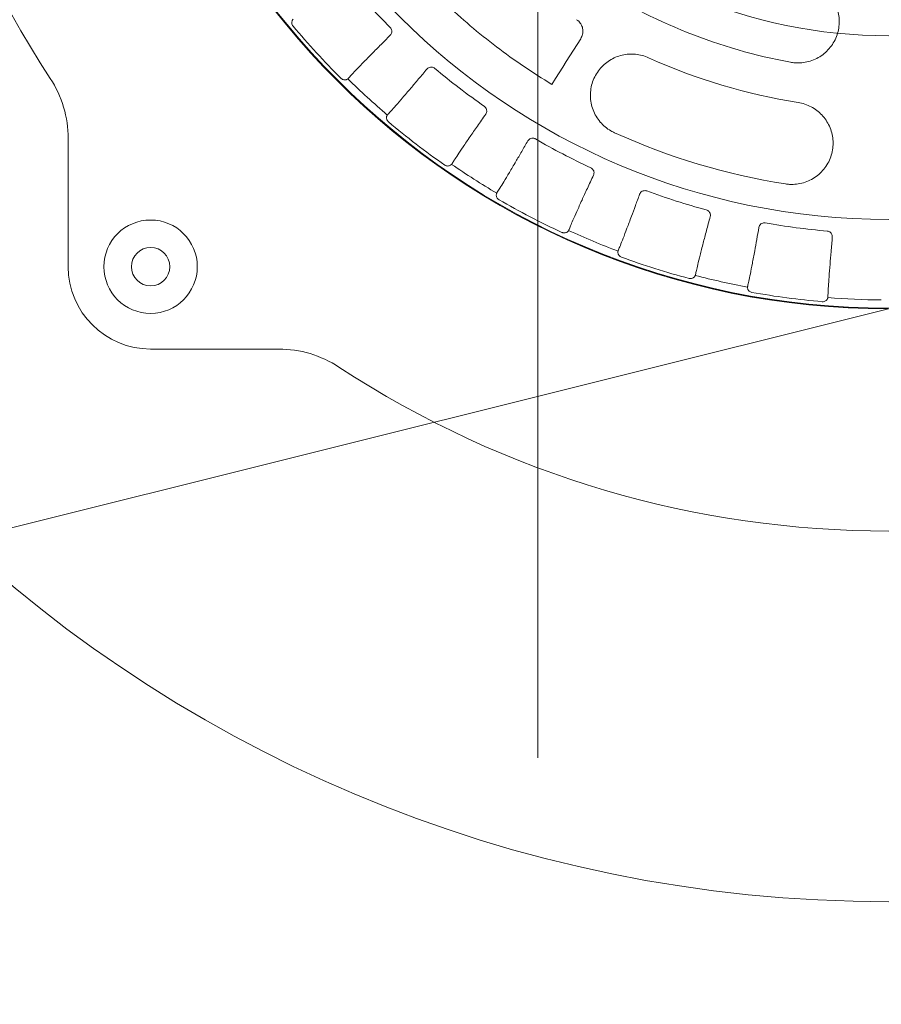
# Model space of a CAD drawing. Header units: centimetres. Extents: x -9388 to 91680, y -1419244 to 50347.
# Tile 153 of 183: x 44980 to 45137, y -689768 to -689588. Entities that reach past the tile are written whole.
import ezdxf
from ezdxf.enums import TextEntityAlignment as Align

# ---------------------------------------------------------------- set-up
doc = ezdxf.new("R2010")
doc.units = ezdxf.units.CM
doc.linetypes.add('Kropki i Kreski', pattern=[360, 180, -90, 0, -90])
for name, color, linetype, lineweight in [('! wpusty dachowe_Nr_pióra__1', 7, 'Continuous', 13), ('Budowlane - Obrobki Blacharskie_Nr_pióra__1', 7, 'Continuous', 13), ('Osie_Nr_pióra__1', 7, 'Continuous', 13), ('Osie_Nr_pióra__4', 7, 'Continuous', 13), ('Q_podkład', 8, 'Continuous', 9)]:
    doc.layers.add(name, color=color, linetype=linetype, lineweight=lineweight)
doc.layers.add('Osie', color=7, linetype='Continuous')
doc.layers.add('Q_kd_wpusty', color=7, linetype='Continuous', lineweight=15, true_color=0x009901)
doc.styles.add('GENERATED_STYLE_3', font='calibri.ttf')

# ---------------------------------------------------------------- blocks, each defined once
blk = doc.blocks.new('Standardowy znacznik siatki_7')
at = {"layer": 'Osie_Nr_pióra__4', "linetype": 'Kropki i Kreski'}
blk.add_line((1000, 0), (12138.23, 0), dxfattribs=at)
at = {"layer": 'Osie_Nr_pióra__1', "style": 'GENERATED_STYLE_3'}
for tag, p in [('AC_MarkerText_1_0', (-125, 5.72)), ('AC_MarkerText_1_1', (13263.23, 5.72))]:
    blk.add_attdef(tag, text='', height=100, rotation=270, dxfattribs=at).set_placement(p, align=Align.MIDDLE_CENTER)
blk = doc.blocks.new('PAB.02_RZUT DACHU')
at = {"layer": '! wpusty dachowe_Nr_pióra__1', "color": 8, "linetype": 'Continuous'}
blk.add_circle((45137.87, -709499.06), 92.35, dxfattribs=at)
blk.add_arc((45137.87, -709499.06), 142.08, 90, 270, dxfattribs=at)
at = {"layer": 'Budowlane - Obrobki Blacharskie_Nr_pióra__1', "color": 8, "linetype": 'Continuous'}
blk.add_line((45137.87, -709641.14), (41975.02, -710430.3), dxfattribs=at)
at = {"layer": 'Osie', "color": 8, "linetype": 'Continuous', "zscale": 1000, "rotation": 89.9999999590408}
blk.add_blockref('Standardowy znacznik siatki_7', (45074, -712523.39), dxfattribs=at)
blk = doc.blocks.new('A$C674D9795')
at = {"layer": 'Q_kd_wpusty', "linetype": 'Continuous'}
for p, q in [((-5.602, -9.283), (-5.668, -9.387)), ((-5.602, -9.283), (-5.668, -9.387)), ((-5.734, -9.491), (-5.8, -9.595)), ((-5.734, -9.491), (-5.8, -9.595)), ((-5.668, -9.387), (-5.734, -9.491)), ((-5.668, -9.387), (-5.734, -9.491)), ((-5.8, -9.595), (-5.866, -9.699)), ((-5.8, -9.595), (-5.866, -9.699)), ((-5.932, -9.803), (-5.998, -9.907)), ((-5.932, -9.803), (-5.998, -9.907)), ((-5.866, -9.699), (-5.932, -9.803)), ((-5.866, -9.699), (-5.932, -9.803)), ((-6.064, -10.011), (-6.13, -10.115)), ((-6.064, -10.011), (-6.13, -10.115)), ((-5.998, -9.907), (-6.064, -10.011)), ((-5.998, -9.907), (-6.064, -10.011)), ((-14.935, -13.435), (-14.935, -11.103)), ((-14.935, -13.435), (-14.935, -11.103)), ((-11.103, -14.935), (-13.435, -14.935)), ((-11.103, -14.935), (-13.435, -14.935))]:
    blk.add_line(p, q, dxfattribs=at)
for centre, radius in [((0, 0), 25), ((0, 0), 25), ((0, 0), 14.191), ((0, 0), 14.191), ((0, 0), 12.574), ((0, 0), 12.574), ((-13.435, -13.435), 0.85), ((-13.435, -13.435), 0.85), ((-13.435, -13.435), 0.35), ((-13.435, -13.435), 0.35)]:
    blk.add_circle(centre, radius, dxfattribs=at)
for centre, radius, start, end in [((0, 0), 18.25, 146.7512, 213.2488), ((0, 0), 18.25, 146.7512, 213.2488), ((0, 0), 12.835, 219.9408, 225.0239), ((0, 0), 12.835, 219.9408, 225.0239), ((0, 0), 9.874, 236.8174, 259.6025), ((0, 0), 9.874, 236.8174, 259.6025), ((0, 0), 14.124, 219.8629, 225.1018), ((0, 0), 14.124, 219.8629, 225.1018), ((0, 0), 10.574, 245.6068, 261.0679), ((0, 0), 10.574, 245.6068, 261.0679), ((0, 0), 12.835, 229.9408, 235.0239), ((0, 0), 12.835, 229.9408, 235.0239), ((-16.935, -11.103), 2, 0, 33.2488), ((-16.935, -11.103), 2, 0, 33.2488), ((0, 0), 14.042, 225.4941, 229.4706), ((0, 0), 14.042, 225.4941, 229.4706), ((0, 0), 14.042, 225.494, 229.4707), ((0, 0), 14.042, 225.494, 229.4707), ((0, 0), 14.124, 229.8629, 235.1018), ((0, 0), 14.124, 229.8629, 235.1018), ((0, 0), 12.835, 239.9408, 245.0239), ((0, 0), 12.835, 239.9408, 245.0239), ((0, 0), 12.074, 245.6068, 261.0679), ((0, 0), 12.074, 245.6068, 261.0679), ((0, 0), 14.042, 235.494, 239.4707), ((0, 0), 14.042, 235.494, 239.4707), ((0, 0), 14.042, 235.4941, 239.4706), ((0, 0), 14.042, 235.4941, 239.4706), ((0, 0), 12.835, 249.9408, 255.0239), ((0, 0), 12.835, 249.9408, 255.0239), ((0, 0), 14.124, 239.8629, 245.1018), ((0, 0), 14.124, 239.8629, 245.1018), ((0, 0), 12.835, 259.9408, 265.0239), ((0, 0), 12.835, 259.9408, 265.0239), ((0, 0), 14.042, 245.4941, 249.4706), ((0, 0), 14.042, 245.494, 249.4707), ((0, 0), 14.042, 245.4941, 249.4706), ((0, 0), 14.042, 245.494, 249.4707), ((0, 0), 14.124, 249.8629, 255.1018), ((0, 0), 14.124, 249.8629, 255.1018), ((-13.435, -13.435), 1.5, 180, 270), ((-13.435, -13.435), 1.5, 180, 270), ((0, 0), 14.042, 255.4941, 259.4706), ((0, 0), 14.042, 255.494, 259.4707), ((0, 0), 14.042, 255.4941, 259.4706), ((0, 0), 14.042, 255.494, 259.4707), ((0, 0), 14.124, 259.8629, 265.1018), ((0, 0), 14.124, 259.8629, 265.1018), ((0, 0), 14.042, 265.4941, 269.4706), ((0, 0), 14.042, 265.4941, 269.4706), ((0, 0), 14.042, 265.494, 269.4707), ((0, 0), 14.042, 265.494, 269.4707), ((-11.103, -16.935), 2, 56.7516, 90), ((-11.103, -16.935), 2, 56.7516, 90), ((0, 0), 18.25, 236.7512, 303.2488), ((0, 0), 18.25, 236.7512, 303.2488)]:
    blk.add_arc(centre, radius, start, end, dxfattribs=at)
for points, knots in [([(-1.511, -8.237), (-1.471, -8.246), (-1.39, -8.265), (-1.276, -8.318), (-1.173, -8.389), (-1.083, -8.475), (-1.008, -8.575), (-0.95, -8.686), (-0.912, -8.806), (-0.894, -8.932), (-0.898, -9.059), (-0.923, -9.185), (-0.97, -9.305), (-1.036, -9.416), (-1.121, -9.514), (-1.221, -9.596), (-1.333, -9.659), (-1.454, -9.703), (-1.579, -9.724), (-1.69, -9.726), (-1.757, -9.716), (-1.782, -9.712)], [0, 0, 0, 0, 0.05251, 0.105021, 0.15751, 0.210003, 0.262947, 0.315895, 0.369663, 0.423434, 0.478083, 0.532733, 0.587819, 0.642903, 0.697839, 0.75277, 0.806961, 0.861149, 0.914416, 0.967682, 1, 1, 1, 1]), ([(-1.511, -8.237), (-1.471, -8.246), (-1.39, -8.265), (-1.276, -8.318), (-1.173, -8.389), (-1.083, -8.475), (-1.008, -8.575), (-0.95, -8.686), (-0.912, -8.806), (-0.894, -8.932), (-0.898, -9.059), (-0.923, -9.185), (-0.97, -9.305), (-1.036, -9.416), (-1.121, -9.514), (-1.221, -9.596), (-1.333, -9.659), (-1.454, -9.703), (-1.579, -9.724), (-1.69, -9.726), (-1.757, -9.716), (-1.782, -9.712)], [0, 0, 0, 0, 0.05251, 0.105021, 0.15751, 0.210003, 0.262947, 0.315895, 0.369663, 0.423434, 0.478083, 0.532733, 0.587819, 0.642903, 0.697839, 0.75277, 0.806961, 0.861149, 0.914416, 0.967682, 1, 1, 1, 1]), ([(-6.13, -10.115), (-6.302, -10.007), (-6.647, -9.791), (-7.142, -9.433), (-7.621, -9.052), (-7.921, -8.777), (-8.072, -8.64)], [0, 0, 0, 0, 0.24958, 0.49985, 0.74958, 1, 1, 1, 1]), ([(-6.13, -10.115), (-6.302, -10.007), (-6.647, -9.791), (-7.142, -9.433), (-7.621, -9.052), (-7.921, -8.777), (-8.072, -8.64)], [0, 0, 0, 0, 0.24958, 0.49985, 0.74958, 1, 1, 1, 1]), ([(-10.842, -9.053), (-10.847, -9.045), (-10.859, -9.029), (-10.865, -9), (-10.864, -8.974), (-10.857, -8.952), (-10.848, -8.935), (-10.842, -8.928), (-10.84, -8.927), (-10.84, -8.926)], [0, 0, 0, 0, 0.14928, 0.298682, 0.44526, 0.592082, 0.755033, 0.952729, 1, 1, 1, 1]), ([(-10.842, -9.053), (-10.847, -9.045), (-10.859, -9.029), (-10.865, -9), (-10.864, -8.974), (-10.857, -8.952), (-10.848, -8.935), (-10.842, -8.928), (-10.84, -8.927), (-10.84, -8.926)], [0, 0, 0, 0, 0.14928, 0.298682, 0.44526, 0.592082, 0.755033, 0.952729, 1, 1, 1, 1]), ([(-5.679, -8.937), (-5.665, -8.946), (-5.629, -8.972), (-5.585, -9.033), (-5.56, -9.116), (-5.563, -9.205), (-5.589, -9.257), (-5.602, -9.283)], [0, 0, 0, 0, 0.122317, 0.335823, 0.555131, 0.77762, 1, 1, 1, 1]), ([(-5.679, -8.937), (-5.665, -8.946), (-5.629, -8.972), (-5.585, -9.033), (-5.56, -9.116), (-5.563, -9.205), (-5.589, -9.257), (-5.602, -9.283)], [0, 0, 0, 0, 0.122317, 0.335823, 0.555131, 0.77762, 1, 1, 1, 1]), ([(-9.072, -9.079), (-9.065, -9.088), (-9.051, -9.104), (-9.042, -9.135), (-9.042, -9.167), (-9.052, -9.198), (-9.065, -9.214), (-9.071, -9.221)], [0, 0, 0, 0, 0.193212, 0.386197, 0.585284, 0.798595, 1, 1, 1, 1]), ([(-9.072, -9.079), (-9.065, -9.088), (-9.051, -9.104), (-9.042, -9.135), (-9.042, -9.167), (-9.052, -9.198), (-9.065, -9.214), (-9.071, -9.221)], [0, 0, 0, 0, 0.193212, 0.386197, 0.585284, 0.798595, 1, 1, 1, 1]), ([(-9.829, -10), (-9.815, -9.984), (-9.786, -9.951), (-9.704, -9.863), (-9.586, -9.742), (-9.434, -9.586), (-9.261, -9.412), (-9.135, -9.285), (-9.071, -9.221)], [0, 0, 0, 0, 0.149732, 0.302395, 0.483165, 0.669178, 0.832668, 1, 1, 1, 1]), ([(-9.829, -10), (-9.815, -9.984), (-9.786, -9.951), (-9.704, -9.863), (-9.586, -9.742), (-9.434, -9.586), (-9.261, -9.412), (-9.135, -9.285), (-9.071, -9.221)], [0, 0, 0, 0, 0.149732, 0.302395, 0.483165, 0.669178, 0.832668, 1, 1, 1, 1]), ([(-4.367, -9.63), (-4.406, -9.615), (-4.482, -9.585), (-4.605, -9.563), (-4.729, -9.562), (-4.851, -9.58), (-4.969, -9.619), (-5.079, -9.676), (-5.179, -9.752), (-5.266, -9.844), (-5.337, -9.95), (-5.39, -10.068), (-5.421, -10.194), (-5.431, -10.325), (-5.417, -10.455), (-5.382, -10.58), (-5.325, -10.697), (-5.251, -10.802), (-5.159, -10.892), (-5.07, -10.956), (-5.009, -10.985), (-4.987, -10.996)], [0, 0, 0, 0, 0.051863, 0.103729, 0.155562, 0.2074, 0.259906, 0.312418, 0.366222, 0.420031, 0.475168, 0.530307, 0.586182, 0.642052, 0.697703, 0.753346, 0.807845, 0.862337, 0.915376, 0.968411, 1, 1, 1, 1]), ([(-4.367, -9.63), (-4.406, -9.615), (-4.482, -9.585), (-4.605, -9.563), (-4.729, -9.562), (-4.851, -9.58), (-4.969, -9.619), (-5.079, -9.676), (-5.179, -9.752), (-5.266, -9.844), (-5.337, -9.95), (-5.39, -10.068), (-5.421, -10.194), (-5.431, -10.325), (-5.417, -10.455), (-5.382, -10.58), (-5.325, -10.697), (-5.251, -10.802), (-5.159, -10.892), (-5.07, -10.956), (-5.009, -10.985), (-4.987, -10.996)], [0, 0, 0, 0, 0.051863, 0.103729, 0.155562, 0.2074, 0.259906, 0.312418, 0.366222, 0.420031, 0.475168, 0.530307, 0.586182, 0.642052, 0.697703, 0.753346, 0.807845, 0.862337, 0.915376, 0.968411, 1, 1, 1, 1]), ([(-8.402, -9.835), (-8.454, -9.897), (-8.558, -10.021), (-8.709, -10.199), (-8.852, -10.366), (-8.971, -10.503), (-9.061, -10.604), (-9.095, -10.639), (-9.112, -10.658)], [0, 0, 0, 0, 0.148796, 0.300468, 0.48122, 0.667215, 0.831652, 1, 1, 1, 1]), ([(-8.402, -9.835), (-8.454, -9.897), (-8.558, -10.021), (-8.709, -10.199), (-8.852, -10.366), (-8.971, -10.503), (-9.061, -10.604), (-9.095, -10.639), (-9.112, -10.658)], [0, 0, 0, 0, 0.148796, 0.300468, 0.48122, 0.667215, 0.831652, 1, 1, 1, 1]), ([(-8.402, -9.835), (-8.393, -9.827), (-8.376, -9.81), (-8.34, -9.799), (-8.304, -9.8), (-8.277, -9.811), (-8.264, -9.821), (-8.26, -9.824)], [0, 0, 0, 0, 0.240564, 0.481596, 0.708702, 0.916756, 1, 1, 1, 1]), ([(-8.402, -9.835), (-8.393, -9.827), (-8.376, -9.81), (-8.34, -9.799), (-8.304, -9.8), (-8.277, -9.811), (-8.264, -9.821), (-8.26, -9.824)], [0, 0, 0, 0, 0.240564, 0.481596, 0.708702, 0.916756, 1, 1, 1, 1]), ([(-9.843, -10.015), (-9.846, -10.017), (-9.852, -10.021), (-9.874, -10.031), (-9.901, -10.035), (-9.929, -10.031), (-9.953, -10.02), (-9.965, -10.009), (-9.97, -10.005)], [0, 0, 0, 0, 0.258468, 0.444786, 0.600485, 0.756653, 0.902488, 1, 1, 1, 1]), ([(-9.843, -10.015), (-9.846, -10.017), (-9.852, -10.021), (-9.874, -10.031), (-9.901, -10.035), (-9.929, -10.031), (-9.953, -10.02), (-9.965, -10.009), (-9.97, -10.005)], [0, 0, 0, 0, 0.258468, 0.444786, 0.600485, 0.756653, 0.902488, 1, 1, 1, 1]), ([(-9.843, -10.014), (-9.843, -10.014), (-9.843, -10.014), (-9.843, -10.015), (-9.843, -10.015), (-9.843, -10.014), (-9.843, -10.014)], [0, 0, 0, 0, 1, 1, 1, 1.000004, 1.000004, 1.000004, 1.000004]), ([(-9.843, -10.014), (-9.843, -10.014), (-9.843, -10.014), (-9.843, -10.015), (-9.843, -10.015), (-9.843, -10.014), (-9.843, -10.014)], [0, 0, 0, 0, 1, 1, 1, 1.000004, 1.000004, 1.000004, 1.000004]), ([(-7.357, -10.517), (-7.349, -10.524), (-7.333, -10.538), (-7.318, -10.567), (-7.313, -10.598), (-7.317, -10.63), (-7.327, -10.648), (-7.332, -10.657)], [0, 0, 0, 0, 0.193208, 0.386197, 0.585283, 0.798592, 1, 1, 1, 1]), ([(-7.357, -10.517), (-7.349, -10.524), (-7.333, -10.538), (-7.318, -10.567), (-7.313, -10.598), (-7.317, -10.63), (-7.327, -10.648), (-7.332, -10.657)], [0, 0, 0, 0, 0.193208, 0.386197, 0.585283, 0.798592, 1, 1, 1, 1]), ([(-1.642, -10.446), (-1.601, -10.454), (-1.52, -10.471), (-1.406, -10.521), (-1.302, -10.587), (-1.21, -10.67), (-1.133, -10.767), (-1.072, -10.876), (-1.03, -10.994), (-1.008, -11.119), (-1.007, -11.246), (-1.028, -11.374), (-1.071, -11.496), (-1.135, -11.61), (-1.217, -11.712), (-1.316, -11.797), (-1.428, -11.864), (-1.547, -11.91), (-1.673, -11.935), (-1.783, -11.939), (-1.85, -11.931), (-1.875, -11.928)], [0, 0, 0, 0, 0.051863, 0.103729, 0.155562, 0.2074, 0.259905, 0.312418, 0.366222, 0.42003, 0.475168, 0.530307, 0.586182, 0.642052, 0.697703, 0.753346, 0.807845, 0.862337, 0.915376, 0.968411, 1, 1, 1, 1]), ([(-1.642, -10.446), (-1.601, -10.454), (-1.52, -10.471), (-1.406, -10.521), (-1.302, -10.587), (-1.21, -10.67), (-1.133, -10.767), (-1.072, -10.876), (-1.03, -10.994), (-1.008, -11.119), (-1.007, -11.246), (-1.028, -11.374), (-1.071, -11.496), (-1.135, -11.61), (-1.217, -11.712), (-1.316, -11.797), (-1.428, -11.864), (-1.547, -11.91), (-1.673, -11.935), (-1.783, -11.939), (-1.85, -11.931), (-1.875, -11.928)], [0, 0, 0, 0, 0.051863, 0.103729, 0.155562, 0.2074, 0.259905, 0.312418, 0.366222, 0.42003, 0.475168, 0.530307, 0.586182, 0.642052, 0.697703, 0.753346, 0.807845, 0.862337, 0.915376, 0.968411, 1, 1, 1, 1]), ([(-9.105, -10.798), (-9.112, -10.791), (-9.126, -10.777), (-9.137, -10.75), (-9.141, -10.724), (-9.138, -10.701), (-9.132, -10.683), (-9.127, -10.675), (-9.125, -10.673), (-9.125, -10.673)], [0, 0, 0, 0, 0.149283, 0.298683, 0.44526, 0.592081, 0.755032, 0.952729, 1, 1, 1, 1]), ([(-9.105, -10.798), (-9.112, -10.791), (-9.126, -10.777), (-9.137, -10.75), (-9.141, -10.724), (-9.138, -10.701), (-9.132, -10.683), (-9.127, -10.675), (-9.125, -10.673), (-9.125, -10.673)], [0, 0, 0, 0, 0.149283, 0.298683, 0.44526, 0.592081, 0.755032, 0.952729, 1, 1, 1, 1]), ([(-9.125, -10.673), (-9.125, -10.673), (-9.125, -10.673), (-9.125, -10.673), (-9.125, -10.673), (-9.125, -10.673), (-9.125, -10.673)], [0, 0, 0, 0, 1, 1, 1, 1.000004, 1.000004, 1.000004, 1.000004]), ([(-9.125, -10.673), (-9.125, -10.673), (-9.125, -10.673), (-9.125, -10.673), (-9.125, -10.673), (-9.125, -10.673), (-9.125, -10.673)], [0, 0, 0, 0, 1, 1, 1, 1.000004, 1.000004, 1.000004, 1.000004]), ([(-7.943, -11.555), (-7.932, -11.536), (-7.909, -11.499), (-7.843, -11.399), (-7.749, -11.258), (-7.626, -11.079), (-7.486, -10.877), (-7.384, -10.731), (-7.332, -10.657)], [0, 0, 0, 0, 0.149732, 0.302395, 0.483165, 0.669178, 0.832668, 1, 1, 1, 1]), ([(-7.943, -11.555), (-7.932, -11.536), (-7.909, -11.499), (-7.843, -11.399), (-7.749, -11.258), (-7.626, -11.079), (-7.486, -10.877), (-7.384, -10.731), (-7.332, -10.657)], [0, 0, 0, 0, 0.149732, 0.302395, 0.483165, 0.669178, 0.832668, 1, 1, 1, 1]), ([(-6.566, -11.145), (-6.559, -11.135), (-6.545, -11.116), (-6.512, -11.098), (-6.476, -11.093), (-6.447, -11.099), (-6.433, -11.107), (-6.429, -11.109)], [0, 0, 0, 0, 0.240565, 0.481595, 0.708702, 0.916758, 1, 1, 1, 1]), ([(-6.566, -11.145), (-6.559, -11.135), (-6.545, -11.116), (-6.512, -11.098), (-6.476, -11.093), (-6.447, -11.099), (-6.433, -11.107), (-6.429, -11.109)], [0, 0, 0, 0, 0.240565, 0.481595, 0.708702, 0.916758, 1, 1, 1, 1]), ([(-6.566, -11.145), (-6.604, -11.211), (-6.681, -11.343), (-6.795, -11.539), (-6.907, -11.728), (-7.004, -11.89), (-7.079, -12.012), (-7.108, -12.056), (-7.123, -12.078)], [0, 0, 0, 0, 0.140528, 0.283471, 0.464226, 0.650223, 0.82284, 1, 1, 1, 1]), ([(-6.566, -11.145), (-6.604, -11.211), (-6.681, -11.343), (-6.795, -11.539), (-6.907, -11.728), (-7.004, -11.89), (-7.079, -12.012), (-7.108, -12.056), (-7.123, -12.078)], [0, 0, 0, 0, 0.140528, 0.283471, 0.464226, 0.650223, 0.82284, 1, 1, 1, 1]), ([(-7.955, -11.572), (-7.957, -11.575), (-7.962, -11.58), (-7.982, -11.594), (-8.008, -11.602), (-8.036, -11.603), (-8.062, -11.596), (-8.075, -11.588), (-8.081, -11.584)], [0, 0, 0, 0, 0.258468, 0.444787, 0.600486, 0.756654, 0.902487, 1, 1, 1, 1]), ([(-7.955, -11.572), (-7.957, -11.575), (-7.962, -11.58), (-7.982, -11.594), (-8.008, -11.602), (-8.036, -11.603), (-8.062, -11.596), (-8.075, -11.588), (-8.081, -11.584)], [0, 0, 0, 0, 0.258468, 0.444787, 0.600486, 0.756654, 0.902487, 1, 1, 1, 1]), ([(-7.954, -11.571), (-7.955, -11.571), (-7.955, -11.572), (-7.955, -11.572), (-7.955, -11.572), (-7.954, -11.571), (-7.954, -11.571)], [0, 0, 0, 0, 1, 1, 1, 1.000004, 1.000004, 1.000004, 1.000004]), ([(-7.954, -11.571), (-7.955, -11.571), (-7.955, -11.572), (-7.955, -11.572), (-7.955, -11.572), (-7.954, -11.571), (-7.954, -11.571)], [0, 0, 0, 0, 1, 1, 1, 1.000004, 1.000004, 1.000004, 1.000004]), ([(-5.419, -11.635), (-5.41, -11.64), (-5.392, -11.651), (-5.372, -11.677), (-5.361, -11.707), (-5.36, -11.739), (-5.367, -11.758), (-5.37, -11.768)], [0, 0, 0, 0, 0.19321, 0.386195, 0.585282, 0.798597, 1, 1, 1, 1]), ([(-5.419, -11.635), (-5.41, -11.64), (-5.392, -11.651), (-5.372, -11.677), (-5.361, -11.707), (-5.36, -11.739), (-5.367, -11.758), (-5.37, -11.768)], [0, 0, 0, 0, 0.19321, 0.386195, 0.585282, 0.798597, 1, 1, 1, 1]), ([(-5.816, -12.759), (-5.808, -12.738), (-5.792, -12.697), (-5.745, -12.587), (-5.676, -12.433), (-5.586, -12.235), (-5.484, -12.012), (-5.408, -11.85), (-5.37, -11.768)], [0, 0, 0, 0, 0.149732, 0.302395, 0.483165, 0.669178, 0.832668, 1, 1, 1, 1]), ([(-5.816, -12.759), (-5.808, -12.738), (-5.792, -12.697), (-5.745, -12.587), (-5.676, -12.433), (-5.586, -12.235), (-5.484, -12.012), (-5.408, -11.85), (-5.37, -11.768)], [0, 0, 0, 0, 0.149732, 0.302395, 0.483165, 0.669178, 0.832668, 1, 1, 1, 1]), ([(-7.091, -12.215), (-7.1, -12.209), (-7.116, -12.198), (-7.132, -12.174), (-7.14, -12.148), (-7.141, -12.125), (-7.138, -12.107), (-7.134, -12.098), (-7.133, -12.096), (-7.133, -12.095)], [0, 0, 0, 0, 0.14928, 0.298682, 0.445259, 0.59208, 0.755032, 0.952729, 1, 1, 1, 1]), ([(-7.091, -12.215), (-7.1, -12.209), (-7.116, -12.198), (-7.132, -12.174), (-7.14, -12.148), (-7.141, -12.125), (-7.138, -12.107), (-7.134, -12.098), (-7.133, -12.096), (-7.133, -12.095)], [0, 0, 0, 0, 0.14928, 0.298682, 0.445259, 0.59208, 0.755032, 0.952729, 1, 1, 1, 1]), ([(-7.133, -12.095), (-7.133, -12.095), (-7.133, -12.095), (-7.133, -12.095), (-7.133, -12.095), (-7.133, -12.095), (-7.133, -12.095)], [0, 0, 0, 0, 1, 1, 1, 1.000004, 1.000004, 1.000004, 1.000004]), ([(-7.133, -12.095), (-7.133, -12.095), (-7.133, -12.095), (-7.133, -12.095), (-7.133, -12.095), (-7.133, -12.095), (-7.133, -12.095)], [0, 0, 0, 0, 1, 1, 1, 1.000004, 1.000004, 1.000004, 1.000004]), ([(-4.531, -12.116), (-4.557, -12.186), (-4.609, -12.328), (-4.687, -12.539), (-4.764, -12.745), (-4.832, -12.922), (-4.885, -13.058), (-4.906, -13.107), (-4.917, -13.131)], [0, 0, 0, 0, 0.138266, 0.278829, 0.459586, 0.645585, 0.820429, 1, 1, 1, 1]), ([(-4.531, -12.116), (-4.557, -12.186), (-4.609, -12.328), (-4.687, -12.539), (-4.764, -12.745), (-4.832, -12.922), (-4.885, -13.058), (-4.906, -13.107), (-4.917, -13.131)], [0, 0, 0, 0, 0.138266, 0.278829, 0.459586, 0.645585, 0.820429, 1, 1, 1, 1]), ([(-4.531, -12.116), (-4.526, -12.105), (-4.515, -12.083), (-4.486, -12.06), (-4.451, -12.049), (-4.422, -12.05), (-4.407, -12.055), (-4.402, -12.056)], [0, 0, 0, 0, 0.240564, 0.481597, 0.708703, 0.916759, 1, 1, 1, 1]), ([(-4.531, -12.116), (-4.526, -12.105), (-4.515, -12.083), (-4.486, -12.06), (-4.451, -12.049), (-4.422, -12.05), (-4.407, -12.055), (-4.402, -12.056)], [0, 0, 0, 0, 0.240564, 0.481597, 0.708703, 0.916759, 1, 1, 1, 1]), ([(-3.512, -13.575), (-3.508, -13.553), (-3.499, -13.51), (-3.472, -13.394), (-3.431, -13.23), (-3.377, -13.019), (-3.315, -12.781), (-3.269, -12.609), (-3.245, -12.522)], [0, 0, 0, 0, 0.149732, 0.302395, 0.483165, 0.669178, 0.832668, 1, 1, 1, 1]), ([(-3.512, -13.575), (-3.508, -13.553), (-3.499, -13.51), (-3.472, -13.394), (-3.431, -13.23), (-3.377, -13.019), (-3.315, -12.781), (-3.269, -12.609), (-3.245, -12.522)], [0, 0, 0, 0, 0.149732, 0.302395, 0.483165, 0.669178, 0.832668, 1, 1, 1, 1]), ([(-3.317, -12.399), (-3.307, -12.403), (-3.287, -12.41), (-3.263, -12.432), (-3.247, -12.46), (-3.24, -12.491), (-3.244, -12.512), (-3.245, -12.522)], [0, 0, 0, 0, 0.193211, 0.386194, 0.585286, 0.798595, 1, 1, 1, 1]), ([(-3.317, -12.399), (-3.307, -12.403), (-3.287, -12.41), (-3.263, -12.432), (-3.247, -12.46), (-3.24, -12.491), (-3.244, -12.512), (-3.245, -12.522)], [0, 0, 0, 0, 0.193211, 0.386194, 0.585286, 0.798595, 1, 1, 1, 1]), ([(-2.359, -12.719), (-2.372, -12.793), (-2.398, -12.944), (-2.439, -13.166), (-2.479, -13.383), (-2.515, -13.568), (-2.544, -13.709), (-2.556, -13.76), (-2.562, -13.786)], [0, 0, 0, 0, 0.140134, 0.282661, 0.463416, 0.649414, 0.822419, 1, 1, 1, 1]), ([(-2.359, -12.719), (-2.372, -12.793), (-2.398, -12.944), (-2.439, -13.166), (-2.479, -13.383), (-2.515, -13.568), (-2.544, -13.709), (-2.556, -13.76), (-2.562, -13.786)], [0, 0, 0, 0, 0.140134, 0.282661, 0.463416, 0.649414, 0.822419, 1, 1, 1, 1]), ([(-2.359, -12.719), (-2.355, -12.707), (-2.349, -12.684), (-2.323, -12.656), (-2.291, -12.639), (-2.262, -12.635), (-2.246, -12.637), (-2.242, -12.638)], [0, 0, 0, 0, 0.240565, 0.481598, 0.708704, 0.916759, 1, 1, 1, 1]), ([(-2.359, -12.719), (-2.355, -12.707), (-2.349, -12.684), (-2.323, -12.656), (-2.291, -12.639), (-2.262, -12.635), (-2.246, -12.637), (-2.242, -12.638)], [0, 0, 0, 0, 0.240565, 0.481598, 0.708704, 0.916759, 1, 1, 1, 1]), ([(-5.824, -12.777), (-5.827, -12.781), (-5.83, -12.787), (-5.848, -12.804), (-5.871, -12.816), (-5.899, -12.822), (-5.926, -12.82), (-5.94, -12.814), (-5.946, -12.812)], [0, 0, 0, 0, 0.258467, 0.444788, 0.600486, 0.756654, 0.90249, 1, 1, 1, 1]), ([(-5.824, -12.777), (-5.827, -12.781), (-5.83, -12.787), (-5.848, -12.804), (-5.871, -12.816), (-5.899, -12.822), (-5.926, -12.82), (-5.94, -12.814), (-5.946, -12.812)], [0, 0, 0, 0, 0.258467, 0.444788, 0.600486, 0.756654, 0.90249, 1, 1, 1, 1]), ([(-5.824, -12.777), (-5.824, -12.777), (-5.824, -12.777), (-5.824, -12.777), (-5.824, -12.777), (-5.824, -12.777), (-5.824, -12.777)], [0, 0, 0, 0, 1, 1, 1, 1.000004, 1.000004, 1.000004, 1.000004]), ([(-5.824, -12.777), (-5.824, -12.777), (-5.824, -12.777), (-5.824, -12.777), (-5.824, -12.777), (-5.824, -12.777), (-5.824, -12.777)], [0, 0, 0, 0, 1, 1, 1, 1.000004, 1.000004, 1.000004, 1.000004]), ([(-1.113, -12.787), (-1.103, -12.788), (-1.082, -12.792), (-1.054, -12.81), (-1.034, -12.835), (-1.022, -12.864), (-1.022, -12.885), (-1.022, -12.895)], [0, 0, 0, 0, 0.19321, 0.386197, 0.585284, 0.798591, 1, 1, 1, 1]), ([(-1.113, -12.787), (-1.103, -12.788), (-1.082, -12.792), (-1.054, -12.81), (-1.034, -12.835), (-1.022, -12.864), (-1.022, -12.885), (-1.022, -12.895)], [0, 0, 0, 0, 0.19321, 0.386197, 0.585284, 0.798591, 1, 1, 1, 1]), ([(-1.102, -13.978), (-1.101, -13.957), (-1.1, -13.913), (-1.093, -13.793), (-1.082, -13.625), (-1.065, -13.407), (-1.045, -13.163), (-1.029, -12.985), (-1.022, -12.895)], [0, 0, 0, 0, 0.149732, 0.302395, 0.483165, 0.669178, 0.832667, 1, 1, 1, 1]), ([(-1.102, -13.978), (-1.101, -13.957), (-1.1, -13.913), (-1.093, -13.793), (-1.082, -13.625), (-1.065, -13.407), (-1.045, -13.163), (-1.029, -12.985), (-1.022, -12.895)], [0, 0, 0, 0, 0.149732, 0.302395, 0.483165, 0.669178, 0.832667, 1, 1, 1, 1]), ([(-4.863, -13.261), (-4.871, -13.257), (-4.889, -13.248), (-4.909, -13.227), (-4.922, -13.204), (-4.927, -13.181), (-4.927, -13.162), (-4.925, -13.153), (-4.925, -13.151), (-4.924, -13.15)], [0, 0, 0, 0, 0.149282, 0.298682, 0.44526, 0.592081, 0.755032, 0.95273, 1, 1, 1, 1]), ([(-4.863, -13.261), (-4.871, -13.257), (-4.889, -13.248), (-4.909, -13.227), (-4.922, -13.204), (-4.927, -13.181), (-4.927, -13.162), (-4.925, -13.153), (-4.925, -13.151), (-4.924, -13.15)], [0, 0, 0, 0, 0.149282, 0.298682, 0.44526, 0.592081, 0.755032, 0.95273, 1, 1, 1, 1]), ([(-4.924, -13.15), (-4.924, -13.15), (-4.924, -13.15), (-4.924, -13.15), (-4.924, -13.15), (-4.924, -13.15), (-4.924, -13.15)], [0, 0, 0, 0, 1, 1, 1, 1.000004, 1.000004, 1.000004, 1.000004]), ([(-4.924, -13.15), (-4.924, -13.15), (-4.924, -13.15), (-4.924, -13.15), (-4.924, -13.15), (-4.924, -13.15), (-4.924, -13.15)], [0, 0, 0, 0, 1, 1, 1, 1.000004, 1.000004, 1.000004, 1.000004]), ([(-3.517, -13.594), (-3.519, -13.598), (-3.521, -13.605), (-3.536, -13.625), (-3.557, -13.641), (-3.583, -13.652), (-3.609, -13.654), (-3.625, -13.651), (-3.631, -13.65)], [0, 0, 0, 0, 0.258469, 0.44479, 0.600485, 0.756653, 0.90249, 1, 1, 1, 1]), ([(-3.517, -13.594), (-3.519, -13.598), (-3.521, -13.605), (-3.536, -13.625), (-3.557, -13.641), (-3.583, -13.652), (-3.609, -13.654), (-3.625, -13.651), (-3.631, -13.65)], [0, 0, 0, 0, 0.258469, 0.44479, 0.600485, 0.756653, 0.90249, 1, 1, 1, 1]), ([(-3.517, -13.594), (-3.517, -13.594), (-3.517, -13.594), (-3.517, -13.594), (-3.517, -13.594), (-3.517, -13.594), (-3.517, -13.594)], [0, 0, 0, 0, 1, 1, 1, 1.000004, 1.000004, 1.000004, 1.000004]), ([(-3.517, -13.594), (-3.517, -13.594), (-3.517, -13.594), (-3.517, -13.594), (-3.517, -13.594), (-3.517, -13.594), (-3.517, -13.594)], [0, 0, 0, 0, 1, 1, 1, 1.000004, 1.000004, 1.000004, 1.000004]), ([(-2.566, -13.806), (-2.566, -13.806), (-2.566, -13.805), (-2.566, -13.805), (-2.566, -13.805), (-2.566, -13.806), (-2.566, -13.806)], [0, 0, 0, 0, 1, 1, 1, 1.000004, 1.000004, 1.000004, 1.000004]), ([(-2.566, -13.806), (-2.566, -13.806), (-2.566, -13.805), (-2.566, -13.805), (-2.566, -13.805), (-2.566, -13.806), (-2.566, -13.806)], [0, 0, 0, 0, 1, 1, 1, 1.000004, 1.000004, 1.000004, 1.000004]), ([(-2.486, -13.904), (-2.495, -13.901), (-2.515, -13.896), (-2.538, -13.879), (-2.554, -13.858), (-2.563, -13.836), (-2.566, -13.818), (-2.566, -13.809), (-2.566, -13.806), (-2.566, -13.806)], [0, 0, 0, 0, 0.149282, 0.298683, 0.445258, 0.592082, 0.755032, 0.95273, 1, 1, 1, 1]), ([(-2.486, -13.904), (-2.495, -13.901), (-2.515, -13.896), (-2.538, -13.879), (-2.554, -13.858), (-2.563, -13.836), (-2.566, -13.818), (-2.566, -13.809), (-2.566, -13.806), (-2.566, -13.806)], [0, 0, 0, 0, 0.149282, 0.298683, 0.445258, 0.592082, 0.755032, 0.95273, 1, 1, 1, 1]), ([(-1.103, -13.999), (-1.104, -14.003), (-1.105, -14.01), (-1.116, -14.032), (-1.134, -14.051), (-1.158, -14.066), (-1.184, -14.073), (-1.2, -14.073), (-1.206, -14.073)], [0, 0, 0, 0, 0.258469, 0.444789, 0.600485, 0.756655, 0.902489, 1, 1, 1, 1]), ([(-1.103, -13.999), (-1.104, -14.003), (-1.105, -14.01), (-1.116, -14.032), (-1.134, -14.051), (-1.158, -14.066), (-1.184, -14.073), (-1.2, -14.073), (-1.206, -14.073)], [0, 0, 0, 0, 0.258469, 0.444789, 0.600485, 0.756655, 0.902489, 1, 1, 1, 1]), ([(-1.103, -13.998), (-1.103, -13.998), (-1.103, -13.999), (-1.103, -13.999), (-1.103, -13.999), (-1.103, -13.998), (-1.103, -13.998)], [0, 0, 0, 0, 1, 1, 1, 1.000004, 1.000004, 1.000004, 1.000004]), ([(-1.103, -13.998), (-1.103, -13.998), (-1.103, -13.999), (-1.103, -13.999), (-1.103, -13.999), (-1.103, -13.998), (-1.103, -13.998)], [0, 0, 0, 0, 1, 1, 1, 1.000004, 1.000004, 1.000004, 1.000004])]:
    blk.add_open_spline(points, degree=3, knots=knots, dxfattribs=at)
for points in [[(-9.829, -10), (-9.843, -10.014)], [(-9.829, -10), (-9.843, -10.014)], [(-9.125, -10.673), (-9.112, -10.658)], [(-9.125, -10.673), (-9.112, -10.658)], [(-7.943, -11.555), (-7.954, -11.571)], [(-7.943, -11.555), (-7.954, -11.571)], [(-7.133, -12.095), (-7.123, -12.078)], [(-7.133, -12.095), (-7.123, -12.078)], [(-5.816, -12.759), (-5.824, -12.777)], [(-5.816, -12.759), (-5.824, -12.777)], [(-4.924, -13.15), (-4.917, -13.131)], [(-4.924, -13.15), (-4.917, -13.131)], [(-3.512, -13.575), (-3.517, -13.594)], [(-3.512, -13.575), (-3.517, -13.594)], [(-2.566, -13.805), (-2.562, -13.786)], [(-2.566, -13.805), (-2.562, -13.786)], [(-1.102, -13.978), (-1.103, -13.998)], [(-1.102, -13.978), (-1.103, -13.998)]]:
    blk.add_open_spline(points, degree=1, dxfattribs=at)

msp = doc.modelspace()

# ---------------------------------------------------------------- block references
at = {"xscale": 10, "yscale": 10, "zscale": 10}
msp.add_blockref('A$C674D9795', (45137.87, -689499.11), dxfattribs=at)
at = {"layer": 'Q_podkład'}
msp.add_blockref('PAB.02_RZUT DACHU', (0, 20000), dxfattribs=at)

doc.saveas('drawing.dxf')
